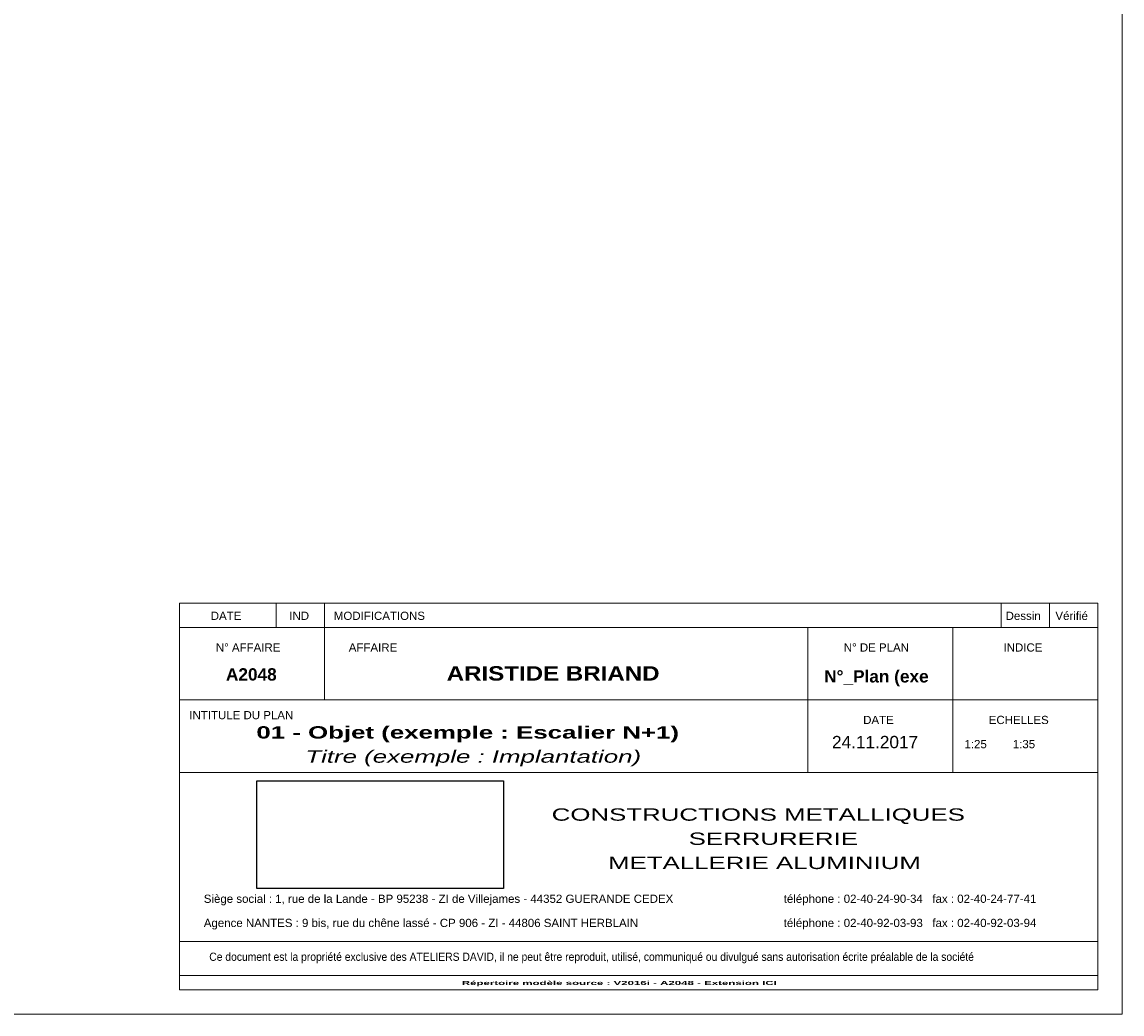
# Model space of a CAD drawing. Header units: millimetres. Extents: x 3 to 1173, y 5 to 825.
# Tile 14 of 22: x 945 to 1173, y 5 to 210. Entities that reach past the tile are written whole.
import ezdxf

# ---------------------------------------------------------------- set-up
doc = ezdxf.new("R2010")
doc.units = ezdxf.units.MM
doc.layers.add('Autre type objet', color=1, linetype='Continuous', lineweight=0)
doc.layers.add('Feuille dessin', color=5, linetype='Continuous', lineweight=0)
doc.styles.add('ARIAL', font='ARIAL.TTF')
doc.styles.add('ARIAL_BOLD', font='ARIALBD.TTF')
doc.styles.add('ARIAL_ITALIC', font='ARIALI.TTF')
picture_1 = doc.add_image_def('image1.jpg', size_in_pixel=(583, 254))

# ---------------------------------------------------------------- blocks, each defined once
blk = doc.blocks.new('*A28')
at = {"layer": 'Feuille dessin', "linetype": 'Continuous', "lineweight": 0}
for p, q in [((1173, 5), (1173, 825)), ((5, 5), (1173, 5))]:
    blk.add_line(p, q, dxfattribs=at)
blk = doc.blocks.new('*A29')
at = {"layer": 'Autre type objet', "linetype": 'Continuous', "lineweight": 0}
for p, q in [((978, 90), (978, 85)), ((978, 90), (1168, 90)), ((998, 90), (998, 85)), ((1008, 90), (1008, 85)), ((1148, 90), (1148, 85)), ((1158, 90), (1158, 85)), ((1168, 90), (1168, 85)), ((978, 85), (1168, 85))]:
    blk.add_line(p, q, dxfattribs=at)
at = {"layer": 'Autre type objet', "style": 'ARIAL'}
for s, p in [('DATE', (984.44, 86.55)), ('IND', (1000.7, 86.55)), ('MODIFICATIONS', (1009.91, 86.55)), ('Dessin', (1148.92, 86.55)), ('Vérifié', (1159.22, 86.55))]:
    blk.add_text(s, height=1.7, dxfattribs=at).set_placement(p)
blk = doc.blocks.new('*A30')
at = {"layer": 'Autre type objet', "linetype": 'Continuous', "lineweight": 0}
for p, q in [((978, 85), (1168, 85)), ((978, 55), (978, 85)), ((978, 85), (1008, 85)), ((978, 70), (978, 85)), ((1008, 85), (1008, 70)), ((1008, 85), (1108, 85)), ((1008, 70), (1008, 85)), ((1108, 85), (1138, 85)), ((1108, 70), (1108, 85)), ((1108, 85), (1108, 70)), ((1138, 85), (1138, 70)), ((1138, 85), (1168, 85)), ((1138, 70), (1138, 85)), ((1168, 85), (1168, 55)), ((1168, 85), (1168, 70)), ((978, 70), (1108, 70)), ((978, 55), (978, 70)), ((1008, 70), (978, 70)), ((1108, 70), (1008, 70)), ((1138, 70), (1108, 70)), ((1108, 70), (1138, 70)), ((1108, 55), (1108, 70)), ((1108, 70), (1108, 55)), ((1138, 70), (1138, 55)), ((1168, 70), (1138, 70)), ((1138, 70), (1168, 70)), ((1138, 55), (1138, 70)), ((1168, 70), (1168, 55)), ((1168, 55), (978, 55)), ((978, 55), (978, 20)), ((1168, 55), (978, 55)), ((1108, 55), (978, 55)), ((1138, 55), (1108, 55)), ((1168, 55), (1138, 55)), ((1168, 20), (1168, 55)), ((978, 20), (1168, 20)), ((978, 20), (1168, 20)), ((978, 10), (978, 20)), ((1168, 20), (1168, 10)), ((978, 13), (1168, 13)), ((1168, 10), (978, 10))]:
    blk.add_line(p, q, dxfattribs=at)
at = {"layer": 'Autre type objet'}
for s, height, style, p in [('N° AFFAIRE', 1.7, 'ARIAL', (985.5, 80)), ('AFFAIRE', 1.7, 'ARIAL', (1013, 80)), ('N° DE PLAN', 1.7, 'ARIAL', (1115.43, 80)), ('INDICE', 1.7, 'ARIAL', (1148.48, 80)), ('A2048', 2.55, 'ARIAL_BOLD', (987.59, 74)), ('N°_Plan (exe', 2.55, 'ARIAL_BOLD', (1111.37, 73.6)), ('INTITULE DU PLAN', 1.7, 'ARIAL', (980, 66)), ('DATE', 1.7, 'ARIAL', (1119.44, 65)), ('ECHELLES', 1.7, 'ARIAL', (1145.43, 65)), ('24.11.2017', 2.55, 'ARIAL', (1112.99, 60)), ('1:25', 1.7, 'ARIAL', (1140.4, 60)), ('1:35', 1.7, 'ARIAL', (1150.4, 60)), ('Siège social : 1, rue de la Lande - BP 95238 - ZI de Villejames - 44352 GUERANDE CEDEX', 1.7, 'ARIAL', (983, 28)), ('téléphone : 02-40-24-90-34   fax : 02-40-24-77-41', 1.7, 'ARIAL', (1103, 28)), ('Agence NANTES : 9 bis, rue du chêne lassé - CP 906 - ZI - 44806 SAINT HERBLAIN', 1.7, 'ARIAL', (983, 23)), ('téléphone : 02-40-92-03-93   fax : 02-40-92-03-94', 1.7, 'ARIAL', (1103, 23))]:
    blk.add_text(s, height=height, dxfattribs=dict(at, style=style)).set_placement(p)
for s, height, style, width, p in [('ARISTIDE BRIAND', 2.975, 'ARIAL_BOLD', 1.2, (1033.26, 74)), ('01 - Objet (exemple : Escalier N+1)', 2.55, 'ARIAL_BOLD', 1.5, (993.88, 62)), ('Titre (exemple : Implantation)', 2.55, 'ARIAL_ITALIC', 1.5, (1004.01, 57)), ('CONSTRUCTIONS METALLIQUES', 2.55, 'ARIAL', 1.5, (1054.99, 45)), ('SERRURERIE', 2.55, 'ARIAL', 1.5, (1083.33, 40)), ('METALLERIE ALUMINIUM', 2.55, 'ARIAL', 1.5, (1066.66, 35)), ('Ce document est la propriété exclusive des ATELIERS DAVID, il ne peut être reproduit, utilisé, communiqué ou divulgué sans autorisation écrite préalable de la société', 1.7, 'ARIAL', 0.9, (984.13, 16)), ('Répertoire modèle source : V2016i - A2048 - Extension ICI', 0.85, 'ARIAL_BOLD', 2, (1036.38, 11))]:
    blk.add_text(s, height=height, dxfattribs=dict(at, style=style, width=width)).set_placement(p)
image = blk.add_image(picture_1, insert=(994, 31), size_in_units=(51, 22.22))

msp = doc.modelspace()

# ---------------------------------------------------------------- block references
at = {"lineweight": 0}
for name in ['*A28', '*A29', '*A30']:
    msp.add_blockref(name, (0, 0), dxfattribs=at)

doc.saveas('drawing.dxf')
